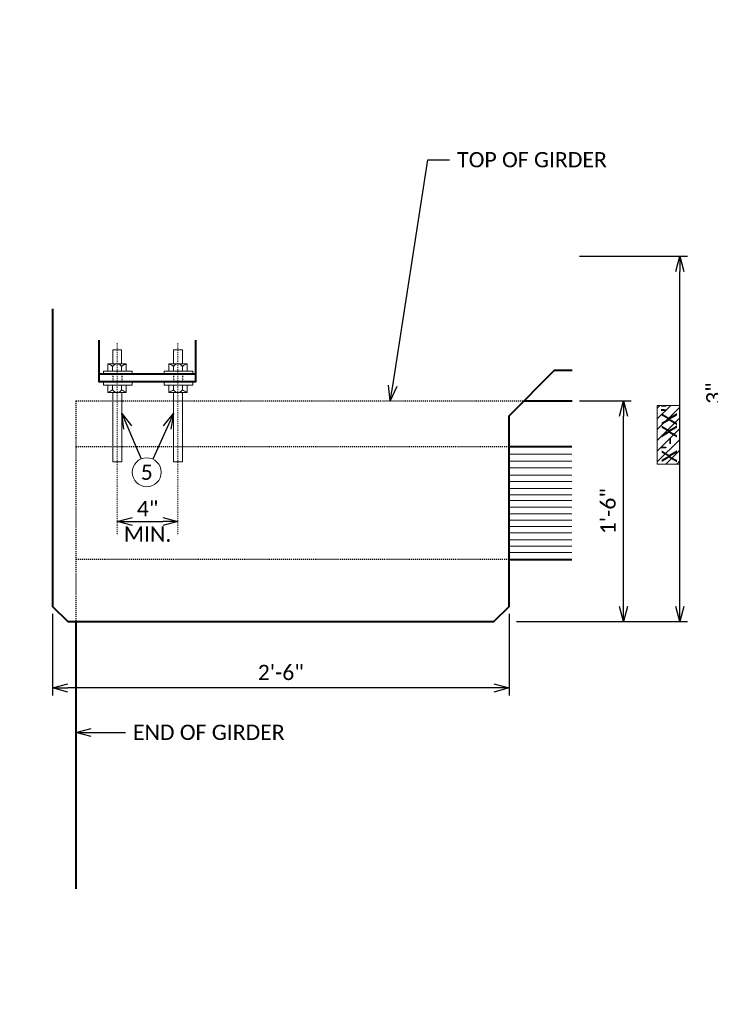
# Model space of a CAD drawing. Extents: x -1664 to -1047, y -2943 to -2691.
# Tile 10 of 17: x -1587 to -1518, y -2788 to -2691. Entities that reach past the tile are written whole.
import ezdxf
from ezdxf import colors
from ezdxf.entities.mleader import LeaderData, LeaderLine
from ezdxf.math import Vec2, Vec3

# ---------------------------------------------------------------- set-up
doc = ezdxf.new("R2010")
doc.units = 0
doc.header["$MEASUREMENT"] = 0
doc.linetypes.add('Wisdot2', pattern=[0.125, 0.0625, -0.0625])
doc.linetypes.add('Wisdot4', pattern=[0.28125, 0.125, -0.0625, 0.03125, -0.0625])
doc.layers.add('B_ANNO_DESIGN_NOTES', color=1, linetype='Continuous', lineweight=18, true_color=0xff0000)
for name, color, linetype, lineweight in [('B_ANNO_DIM', 7, 'Continuous', 18), ('B_ANNO_SYMB', 7, 'Continuous', 18), ('B_ANNO_TEXT', 7, 'Continuous', 18), ('B_CNTR', 1, 'Wisdot4', 18), ('B_CONC_DECK', 1, 'Continuous', 40), ('B_CONC_GIRD', 50, 'Continuous', 40), ('B_DETAIL', 7, 'Continuous', 18), ('B_DETAIL_HIDDEN', 7, 'Wisdot2', 25), ('B_DETAIL_OBJ', 7, 'Continuous', 40), ('B_STEEL_BOLT', 3, 'Continuous', 18)]:
    doc.layers.add(name, color=color, linetype=linetype, lineweight=lineweight)
doc.styles.add('Annotative', font='calibri.ttf', dxfattribs={"height": 0.0625})
doc.styles.get("Standard").update_dxf_attribs({"font": 'calibri.ttf'})
doc.dimstyles.new('Annotative', dxfattribs={"dimscale": 0, "dimtxt": 0.0625, "dimasz": 0.0625, "dimexe": 0.03125, "dimexo": 0.03125, "dimgap": 0.03125, "dimtad": 1, "dimdec": 3, "dimzin": 3, "dimdsep": 46, "dimlunit": 4, "dimtxsty": 'Standard', "dimblk": 'OPEN30', "dimcen": 0.03125, "dimaunit": 1, "dimadec": 0, "dimazin": 3, "dimtfac": 0.75, "dimtdec": 3, "dimtofl": 0, "dimtmove": 0, "dimatfit": 3, "dimldrblk": 'OPEN30', "dimfxl": 1, "dimtfill": 1, "dimfrac": 1, "dimtolj": 1, "dimtzin": 0, "dimarcsym": 0})

# ---------------------------------------------------------------- blocks, each defined once
blk = doc.blocks.new('_Open30')
at = {"color": 0, "linetype": 'ByBlock', "lineweight": -2}
for p, q in [((-1, 0.268), (0, 0)), ((0, 0), (-1, -0.268)), ((0, 0), (-1, 0))]:
    blk.add_line(p, q, dxfattribs=at)
blk = doc.blocks.new('*D5942')
at = {"layer": 'B_ANNO_DIM', "color": 0, "lineweight": -2, "transparency": 16777216}
for p, q in [((80.418, 193.455), (80.418, 185.417)), ((125.418, 193.455), (125.418, 185.417)), ((123.918, 186.167), (81.918, 186.167))]:
    blk.add_line(p, q, dxfattribs=at)
at = {"layer": 'Defpoints', "color": 0, "transparency": 16777216}
for p in [(80.418, 194.205), (125.418, 194.205), (80.418, 186.167)]:
    blk.add_point(p, dxfattribs=at)
at = {"layer": 'B_ANNO_DIM', "color": 0, "lineweight": -2, "transparency": 16777216, "xscale": 1.5, "yscale": 1.5, "zscale": 1.5, "rotation": 180}
blk.add_blockref('_Open30', (80.418, 186.167), dxfattribs=at)
at = {"layer": 'B_ANNO_DIM', "color": 0, "lineweight": -2, "transparency": 16777216, "xscale": 1.5, "yscale": 1.5, "zscale": 1.5}
blk.add_blockref('_Open30', (125.418, 186.167), dxfattribs=at)
at = {"layer": 'B_ANNO_DIM', "color": 0, "transparency": 16777216, "insert": (102.918, 187.686), "char_height": 1.5, "attachment_point": 5, "bg_fill": 3, "box_fill_scale": 1.25, "bg_fill_color": 256, "bg_fill_true_color": 13158600, "bg_fill_transparency": 0}
blk.add_mtext('\\A1;2\'-6"', dxfattribs=at)
blk = doc.blocks.new('*D5899')
at = {"layer": 'B_ANNO_DIM', "color": 0, "lineweight": -2, "transparency": 16777216}
blk.add_line((88.289, 202.563), (91.283, 202.563), dxfattribs=at)
at = {"layer": 'Defpoints', "color": 0, "transparency": 16777216}
for p in [(86.789, 202.563), (92.783, 202.563), (92.783, 202.563)]:
    blk.add_point(p, dxfattribs=at)
at = {"layer": 'B_ANNO_DIM', "color": 0, "lineweight": -2, "transparency": 16777216, "xscale": 1.5, "yscale": 1.5, "zscale": 1.5, "rotation": 180}
blk.add_blockref('_Open30', (86.789, 202.563), dxfattribs=at)
at = {"layer": 'B_ANNO_DIM', "color": 0, "lineweight": -2, "transparency": 16777216, "xscale": 1.5, "yscale": 1.5, "zscale": 1.5}
blk.add_blockref('_Open30', (92.783, 202.563), dxfattribs=at)
at = {"layer": 'B_ANNO_DIM', "color": 0, "transparency": 16777216, "insert": (89.786, 202.563), "char_height": 1.5, "attachment_point": 5}
blk.add_mtext('\\A1;4"\\PMIN.', dxfattribs=at)
blk = doc.blocks.new('*D5935')
at = {"layer": 'B_ANNO_DIM', "color": 0, "lineweight": -2, "transparency": 16777216}
for p, q in [((132.377, 214.457), (137.449, 214.457)), ((136.699, 194.205), (136.699, 212.957))]:
    blk.add_line(p, q, dxfattribs=at)
at = {"layer": 'Defpoints', "color": 0, "transparency": 16777216}
for p in [(131.627, 214.457), (136.699, 214.457), (136.699, 192.705)]:
    blk.add_point(p, dxfattribs=at)
at = {"layer": 'B_ANNO_DIM', "color": 0, "lineweight": -2, "transparency": 16777216, "xscale": 1.5, "yscale": 1.5, "zscale": 1.5}
for p, rotation in [((136.699, 214.457), 90), ((136.699, 192.705), 270)]:
    blk.add_blockref('_Open30', p, dxfattribs=dict(at, rotation=rotation))
at = {"layer": 'B_ANNO_DIM', "color": 0, "transparency": 16777216, "insert": (135.181, 203.581), "char_height": 1.5, "attachment_point": 5, "rotation": 90, "bg_fill": 3, "box_fill_scale": 1.25, "bg_fill_color": 256, "bg_fill_true_color": 13158600, "bg_fill_transparency": 0}
blk.add_mtext('\\A1;1\'-6"', dxfattribs=at)
blk = doc.blocks.new('*D5928')
at = {"layer": 'B_ANNO_DIM', "color": 0, "lineweight": -2, "transparency": 16777216}
for p, q in [((132.378, 228.707), (143.007, 228.707)), ((142.257, 194.205), (142.257, 227.207)), ((126.168, 192.705), (143.007, 192.705))]:
    blk.add_line(p, q, dxfattribs=at)
at = {"layer": 'Defpoints', "color": 0, "transparency": 16777216}
for p in [(131.628, 228.707), (142.257, 228.707), (125.418, 192.705)]:
    blk.add_point(p, dxfattribs=at)
at = {"layer": 'B_ANNO_DIM', "color": 0, "lineweight": -2, "transparency": 16777216, "xscale": 1.5, "yscale": 1.5, "zscale": 1.5}
for p, rotation in [((142.257, 228.707), 90), ((142.257, 192.705), 270)]:
    blk.add_blockref('_Open30', p, dxfattribs=dict(at, rotation=rotation))
blk = doc.blocks.new('*D5945')
at = {"layer": 'B_ANNO_DIM', "color": 0, "lineweight": -2, "transparency": 16777216}
for p, q in [((147.128, 218.957), (147.128, 220.457)), ((150.348, 217.457), (146.378, 217.457)), ((156.552, 212.959), (146.378, 212.959)), ((147.128, 211.459), (147.128, 209.959))]:
    blk.add_line(p, q, dxfattribs=at)
at = {"layer": 'Defpoints', "color": 0, "transparency": 16777216}
for p in [(147.128, 217.457), (151.098, 217.457), (157.302, 212.959)]:
    blk.add_point(p, dxfattribs=at)
at = {"layer": 'B_ANNO_DIM', "color": 0, "lineweight": -2, "transparency": 16777216, "xscale": 1.5, "yscale": 1.5, "zscale": 1.5}
for p, rotation in [((147.128, 217.457), 270), ((147.128, 212.959), 90)]:
    blk.add_blockref('_Open30', p, dxfattribs=dict(at, rotation=rotation))
at = {"layer": 'B_ANNO_DIM', "color": 0, "transparency": 16777216, "insert": (145.609, 215.208), "char_height": 1.5, "attachment_point": 5, "rotation": 90, "bg_fill": 3, "box_fill_scale": 1.25, "bg_fill_color": 256, "bg_fill_true_color": 13158600, "bg_fill_transparency": 0}
blk.add_mtext('\\A1;3"', dxfattribs=at)
blk = doc.blocks.new('*U5885')
at = {"layer": 'B_ANNO_DESIGN_NOTES'}
h = blk.add_hatch(dxfattribs=at)
h.set_pattern_fill('ANSI31', color=256, scale=6)
h.set_pattern_definition([(45, (141.1465, 211.1083), (-0.53033, 0.53033), [])])
h.paths.add_polyline_path([(142.2575, 208.2247), (140.0355, 208.2247), (140.0355, 213.992), (142.2575, 213.992)])
blk.add_lwpolyline([(142.2575, 208.2247), (140.0355, 208.2247), (140.0355, 213.992), (142.2575, 213.992)], close=True, dxfattribs=at)
at = {"layer": 'B_ANNO_SYMB'}
blk.add_circle((89.703, 207.4136), 1.4255, dxfattribs=at)
at = {"layer": 'B_CNTR'}
for p, q in [((86.7888, 220.1191), (86.7888, 201.3084)), ((92.7828, 220.1191), (92.7828, 201.3084))]:
    blk.add_line(p, q, dxfattribs=at)
at = {"layer": 'B_CONC_DECK'}
blk.add_line((126.9143, 214.4568), (131.6272, 214.4568), dxfattribs=at)
at = {"layer": 'B_CONC_DECK', "flags": 128}
blk.add_lwpolyline([(80.4202, 223.5201), (80.4178, 194.2046), (81.9178, 192.7046), (123.9178, 192.7046), (125.4178, 194.2046), (125.4178, 212.9602), (129.9141, 217.4566), (131.6278, 217.4566)], dxfattribs=at)
at = {"layer": 'B_CONC_GIRD'}
blk.add_line((82.7278, 192.7006), (82.7278, 166.3909), dxfattribs=at)
at = {"layer": 'B_DETAIL'}
for p, q in [((125.4178, 209.1906), (131.6218, 209.1906)), ((125.4178, 208.4946), (131.6218, 208.4946)), ((125.4178, 207.8406), (131.6218, 207.8406)), ((125.4178, 207.1206), (131.6218, 207.1206)), ((125.4178, 206.4906), (131.6218, 206.4906)), ((125.4178, 205.8186), (131.6218, 205.8186)), ((125.4178, 205.2066), (131.6218, 205.2066)), ((125.4178, 204.6246), (131.6218, 204.6246)), ((125.4178, 203.9706), (131.6218, 203.9706)), ((125.4178, 203.3346), (131.6218, 203.3346)), ((125.4178, 202.6866), (131.6218, 202.6866)), ((125.4178, 202.0566), (131.6218, 202.0566)), ((125.4178, 201.4446), (131.6218, 201.4446)), ((125.4178, 200.7726), (131.6218, 200.7726)), ((125.4178, 200.1426), (131.6218, 200.1426)), ((125.4178, 199.5126), (131.6218, 199.5126))]:
    blk.add_line(p, q, dxfattribs=at)
at = {"layer": 'B_DETAIL_HIDDEN', "ltscale": 0.25}
for p, q in [((86.3568, 217.0666), (86.3568, 216.3153)), ((87.2388, 217.0666), (87.2388, 216.3166)), ((92.3508, 217.0666), (92.3508, 216.3153)), ((93.2328, 217.0666), (93.2328, 216.3166))]:
    blk.add_line(p, q, dxfattribs=at)
at = {"layer": 'B_DETAIL_HIDDEN'}
for p, q in [((82.7278, 214.4566), (126.9178, 214.4566)), ((82.7278, 214.4566), (82.7278, 192.7006)), ((82.7218, 209.9666), (125.4178, 209.9666)), ((82.7218, 198.8366), (125.4178, 198.8366))]:
    blk.add_line(p, q, dxfattribs=at)
at = {"layer": 'B_DETAIL_OBJ', "linetype": 'Continuous'}
for p, q in [((94.5048, 217.0666), (85.0188, 217.0666)), ((125.4178, 209.9646), (131.6218, 209.9646)), ((125.4178, 198.8346), (131.6218, 198.8346))]:
    blk.add_line(p, q, dxfattribs=at)
blk.add_lwpolyline([(94.5048, 220.4146), (94.5048, 216.3166), (85.0188, 216.3166), (85.0188, 220.4146)], dxfattribs=at)
at = {"layer": 'B_STEEL_BOLT'}
for p, q in [((86.3437, 218.091), (86.3437, 219.464)), ((86.3437, 219.464), (87.2256, 219.464)), ((87.2256, 218.091), (87.2256, 219.464)), ((92.3377, 218.091), (92.3377, 219.464)), ((92.3377, 219.464), (93.2196, 219.464)), ((93.2196, 218.091), (93.2196, 219.464)), ((87.6889, 218.091), (85.8804, 218.091)), ((85.8804, 218.091), (85.8804, 217.3707)), ((86.341, 217.3707), (86.341, 217.8466)), ((87.2283, 217.3707), (87.2283, 217.8466)), ((87.6889, 218.091), (87.6889, 217.3707)), ((93.6829, 218.091), (91.8744, 218.091)), ((91.8744, 218.091), (91.8744, 217.3707)), ((92.335, 217.3707), (92.335, 217.8466)), ((93.2223, 217.3707), (93.2223, 217.8466)), ((93.6829, 218.091), (93.6829, 217.3707)), ((85.8804, 215.2831), (85.8804, 216.0033)), ((86.341, 216.0033), (86.341, 215.5274)), ((87.2283, 216.0033), (87.2283, 215.5274)), ((87.6889, 215.2831), (87.6889, 216.0033)), ((91.8744, 215.2831), (91.8744, 216.0033)), ((92.335, 216.0033), (92.335, 215.5274)), ((93.2223, 216.0033), (93.2223, 215.5274)), ((93.6829, 215.2831), (93.6829, 216.0033)), ((87.6889, 215.2831), (85.8804, 215.2831)), ((86.3568, 215.2831), (86.3568, 208.4566)), ((87.2448, 215.2831), (87.2448, 208.4566)), ((93.6829, 215.2831), (91.8744, 215.2831)), ((92.3508, 215.2831), (92.3508, 208.4566)), ((93.2388, 215.2831), (93.2388, 208.4566)), ((86.3568, 208.4566), (87.2448, 208.4566)), ((92.3508, 208.4566), (93.2388, 208.4566))]:
    blk.add_line(p, q, dxfattribs=at)
at = {"layer": 'B_STEEL_BOLT', "flags": 128}
for points in [[(88.2516, 217.3707), (85.4414, 217.3707), (85.4414, 217.0666), (88.2516, 217.0666), (88.2516, 217.3707)], [(94.2456, 217.3707), (91.4354, 217.3707), (91.4354, 217.0666), (94.2456, 217.0666), (94.2456, 217.3707)], [(88.2516, 216.0033), (85.4414, 216.0033), (85.4414, 216.3166), (88.2516, 216.3166), (88.2516, 216.0033)], [(94.2456, 216.0033), (91.4354, 216.0033), (91.4354, 216.3166), (94.2456, 216.3166), (94.2456, 216.0033)]]:
    blk.add_lwpolyline(points, dxfattribs=at)
at = {"layer": 'B_STEEL_BOLT'}
for centre, radius, start, end in [((85.3388, 216.4786), 1.6959, 53.775081, 71.376976), ((86.7846, 217.554), 0.5315, 33.410983, 146.589017), ((88.2305, 216.4786), 1.6959, 108.623024, 126.224919), ((91.3328, 216.4786), 1.6959, 53.775081, 71.376976), ((92.7786, 217.554), 0.5315, 33.410983, 146.589017), ((94.2245, 216.4786), 1.6959, 108.623024, 126.224919), ((85.3388, 216.8955), 1.6959, 288.623024, 306.224919), ((86.7846, 215.8201), 0.5315, 213.410983, 326.589017), ((88.2305, 216.8955), 1.6959, 233.775081, 251.376976), ((91.3328, 216.8955), 1.6959, 288.623024, 306.224919), ((92.7786, 215.8201), 0.5315, 213.410983, 326.589017), ((94.2245, 216.8955), 1.6959, 233.775081, 251.376976)]:
    blk.add_arc(centre, radius, start, end, dxfattribs=at)
at = {"layer": 'B_ANNO_DIM', "style": 'Annotative'}
for tag, p in [('D12', (274.4722, 210.6075)), ('D11', (141.9631, 208.3823)), ('D13', (131.1931, 53.2316))]:
    blk.add_attdef(tag, p, '', height=1.5, rotation=90, dxfattribs=at)
at = {"layer": 'B_ANNO_TEXT', "insert": (89.703, 207.4136), "char_height": 1.5, "width": 3.563823, "attachment_point": 5, "style": 'Annotative'}
blk.add_mtext('5', dxfattribs=at)
at = {"layer": 'B_ANNO_TEXT', "style": 'Annotative'}
blk.add_attdef('JTR', (310.3612, 59.5619), '', height=1.5, dxfattribs=at)
at = {"layer": 'B_ANNO_DIM'}
dim = blk.add_linear_dim(base=(147.1276, 217.4566), p1=(157.3018, 212.9591), p2=(151.0978, 217.4566), angle=90, dimstyle='Annotative', override={"dimlfac": 0.666}, dxfattribs=at)
dim.commit()
dim.dimension.update_dxf_attribs({"geometry": '*D5945', "text_midpoint": (145.6092, 215.2078)})
dim = blk.add_linear_dim(base=(92.7828, 202.5628), p1=(86.7888, 202.5628), p2=(92.7828, 202.5628), text='<>\\XMIN.', dimstyle='Annotative', override={"dimlfac": 0.666, "dimtfill": 0}, dxfattribs=at)
dim.commit()
dim.dimension.update_dxf_attribs({"geometry": '*D5899', "text_midpoint": (89.7858, 202.5628), "dimtype": 160})
ml = blk.add_multileader_mtext('Standard', dxfattribs=at)
ml.set_content('', color=256)
ml.set_leader_properties()
ml.set_arrow_properties(name='OPEN30')
ml.build(insert=Vec2(0, 0))
ml.multileader.update_dxf_attribs({"text_right_attachment_type": 3, "dogleg_length": 0.0625, "arrow_head_size": 1.5, "scale": 24})
ctx = ml.context
ctx.base_point, ctx.scale, ctx.char_height, ctx.arrow_head_size, ctx.landing_gap_size, ctx.plane_origin, ctx.plane_x_axis, ctx.plane_y_axis = Vec3(89.732, 207.3451), 24, 1.5, 1.5, 0.75, Vec3(87.2044, 213.3095), Vec3(-0.3901882, 0.9207351), Vec3(-0.9207351, -0.3901882)
ctx.right_attachment = 3
notes = []
notes.append((ctx, [(0, (1, 1, 0), (88.5615, 210.1073), (0.3901882, -0.9207351), 1.5, [(0, [(87.2448, 213.2143), (88.5615, 210.1073), (88.5615, 210.1073)], 0, [])])]))
ctx.mtext.insert, ctx.mtext.text_direction, ctx.mtext.rotation, ctx.mtext.flow_direction = Vec3(88.7488, 207.743), Vec3(-0.3901882, 0.9207351), 1.9716324, 5
ml = blk.add_multileader_mtext('Standard', dxfattribs=at)
ml.set_content('', color=256)
ml.set_leader_properties()
ml.set_arrow_properties(name='OPEN30')
ml.build(insert=Vec2(0, 0))
ml.multileader.update_dxf_attribs({"text_right_attachment_type": 3, "dogleg_length": 0.0625, "arrow_head_size": 1.5, "scale": 24})
ctx = ml.context
ctx.base_point, ctx.scale, ctx.char_height, ctx.arrow_head_size, ctx.landing_gap_size, ctx.plane_origin, ctx.plane_x_axis, ctx.plane_y_axis = Vec3(89.672, 207.3459), 24, 1.5, 1.5, 0.75, Vec3(92.367, 213.2366), Vec3(0.4160329, 0.9093496), Vec3(-0.9093496, 0.4160329)
ctx.right_attachment = 3
notes.append((ctx, [(0, (1, 1, 0), (90.9201, 210.074), (-0.4160329, -0.9093496), 1.5, [(0, [(92.3508, 213.2012), (90.9201, 210.074), (90.9201, 210.074)], 0, [])])]))
ctx.mtext.insert, ctx.mtext.text_direction, ctx.mtext.rotation, ctx.mtext.flow_direction = Vec3(89.302, 208.34), Vec3(0.4160329, 0.9093496), 1.141718, 5
ml = blk.add_multileader_mtext('Standard', dxfattribs=at)
ml.set_content('END OF GIRDER', color=256)
ml.set_leader_properties()
ml.set_arrow_properties(name='OPEN30')
ml.build(insert=Vec2(0, 0))
ml.multileader.update_dxf_attribs({"text_right_attachment_type": 3, "dogleg_length": 0.0625, "arrow_head_size": 1.5, "scale": 24})
ctx = ml.context
ctx.base_point, ctx.scale, ctx.char_height, ctx.arrow_head_size, ctx.landing_gap_size, ctx.plane_origin = Vec3(87.5985, 181.7845), 24, 1.5, 1.5, 0.75, Vec3(82.7278, 181.7845)
ctx.right_attachment = 3
notes.append((ctx, [(0, (1, 1, 0), (86.0985, 181.7845), (1, 0), 1.5, [(0, [(82.7278, 181.7845), (86.0985, 181.7845), (86.0985, 181.7845)], 0, [])])]))
ctx.mtext.insert, ctx.mtext.flow_direction = Vec3(88.3485, 182.5455), 5
for ctx, leaders in notes:
    for number, flags, end, landing, length, lines in leaders:
        leader = LeaderData()
        leader.index, (leader.has_last_leader_line, leader.has_dogleg_vector, leader.attachment_direction) = number, flags
        leader.last_leader_point, leader.dogleg_vector, leader.dogleg_length = Vec3(end), Vec3(landing), length
        for number, points, colour, breaks in lines:
            line = LeaderLine()
            line.index, line.vertices, line.color, line.breaks = number, Vec3.list(points), colors.encode_raw_color(colour), breaks
            leader.lines.append(line)
        ctx.leaders.append(leader)
dim = blk.add_linear_dim(base=(136.6994, 214.4568), p1=(136.6994, 192.7046), p2=(131.6272, 214.4568), angle=90, text='1\'-6"', dimstyle='Annotative', override={"dimlfac": 0.666}, dxfattribs=at)
dim.commit()
dim.dimension.update_dxf_attribs({"geometry": '*D5935', "text_midpoint": (135.1815, 203.5807)})
dim = blk.add_linear_dim(base=(80.4178, 186.1673), p1=(125.4178, 194.2046), p2=(80.4178, 194.2046), dimstyle='Annotative', override={"dimlfac": 0.666}, dxfattribs=at)
dim.commit()
dim.dimension.update_dxf_attribs({"geometry": '*D5942', "text_midpoint": (102.9178, 187.6857)})
dim = blk.add_linear_dim(base=(142.2575, 228.7066), p1=(125.4178, 192.7046), p2=(131.6278, 228.7066), angle=90, text=' ', dimstyle='Annotative', override={"dimlfac": 0.666}, dxfattribs=at)
dim.commit()
dim.dimension.update_dxf_attribs({"geometry": '*D5928', "text_midpoint": (142.2575, 210.7056)})
ml = blk.add_multileader_mtext('Standard', dxfattribs=at)
ml.set_content('TOP OF GIRDER', color=256)
ml.set_leader_properties()
ml.set_arrow_properties(name='OPEN30')
ml.build(insert=Vec2(0, 0))
ml.multileader.update_dxf_attribs({"text_right_attachment_type": 3, "dogleg_length": 0.0625, "arrow_head_size": 1.5, "scale": 24})
ctx = ml.context
ctx.base_point, ctx.scale, ctx.char_height, ctx.arrow_head_size, ctx.landing_gap_size, ctx.plane_origin = Vec3(119.5555, 238.1953), 24, 1.5, 1.5, 0.75, Vec3(113.7154, 214.4566)
ctx.right_attachment = 3
notes = []
notes.append((ctx, [(0, (1, 1, 0), (118.0555, 238.1953), (1, 0), 1.5, [(0, [(113.7154, 214.4566), (117.4214, 238.1953), (117.7385, 238.1953)], 0, [])])]))
ctx.mtext.insert, ctx.mtext.flow_direction = Vec3(120.3055, 238.9562), 5
for ctx, leaders in notes:
    for number, flags, end, landing, length, lines in leaders:
        leader = LeaderData()
        leader.index, (leader.has_last_leader_line, leader.has_dogleg_vector, leader.attachment_direction) = number, flags
        leader.last_leader_point, leader.dogleg_vector, leader.dogleg_length = Vec3(end), Vec3(landing), length
        for number, points, colour, breaks in lines:
            line = LeaderLine()
            line.index, line.vertices, line.color, line.breaks = number, Vec3.list(points), colors.encode_raw_color(colour), breaks
            leader.lines.append(line)
        ctx.leaders.append(leader)

msp = doc.modelspace()

# ---------------------------------------------------------------- block references
ref = msp.add_blockref('*U5885', (-1663.73, -2943.441))
ref.add_attrib('D11', 'X\'-XX"', (-1521.767, -2735.058), dxfattribs={"layer": 'B_ANNO_DIM', "height": 1.5, "rotation": 90, "style": 'Annotative'})

doc.saveas('drawing.dxf')
